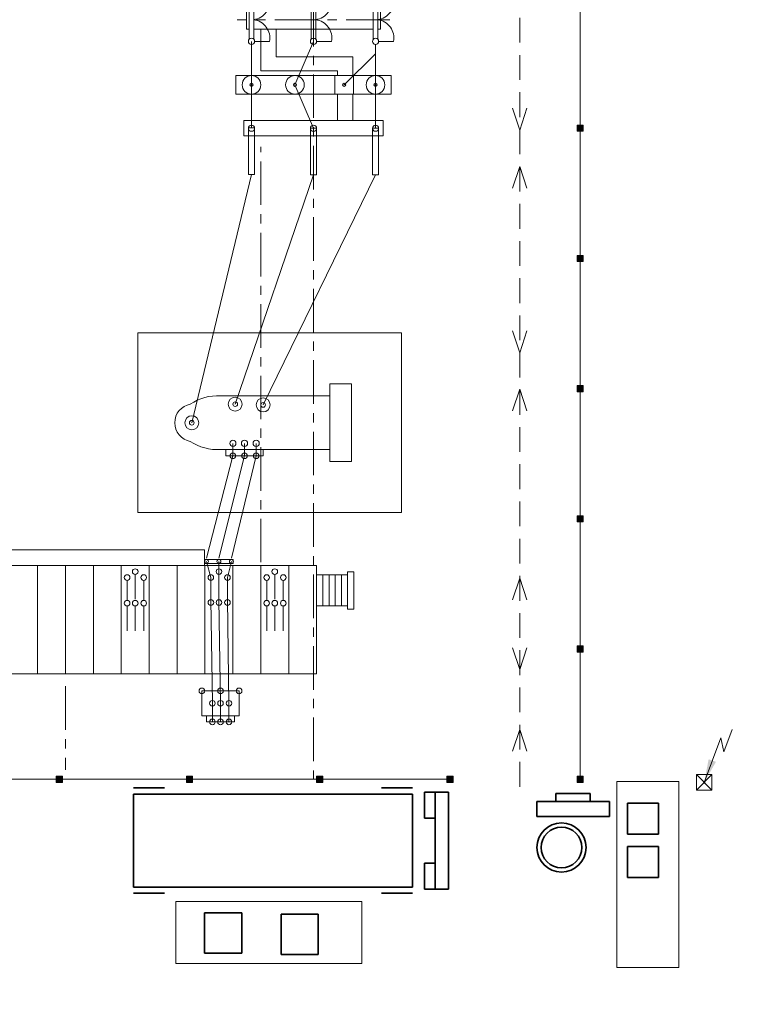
# Model space of a CAD drawing. Header units: millimetres. Extents: x 0 to 420, y 0 to 297.
# Tile 2 of 5: x 109 to 227, y 0 to 159. Entities that reach past the tile are written whole.
import ezdxf

# ---------------------------------------------------------------- set-up
doc = ezdxf.new("R2010")
doc.units = ezdxf.units.MM
for name, pattern in [('K5LT_AXLED', [11.52625, 7.02625, -1.5, 1.5, -1.5]), ('K5LT_BASIC', [0]), ('K5LT_DASHED', [6, 4, -2]), ('K5LT_THIN', [0])]:
    doc.linetypes.add(name, pattern=pattern)
doc.layers.add('Ошиновка', color=7, linetype='Continuous', true_color=0xffd700)

# ---------------------------------------------------------------- blocks, each defined once
blk = doc.blocks.new('U34')
at = {"color": 4, "linetype": 'K5LT_THIN', "lineweight": 9, "true_color": 0x00ffff}
for p, q in [((198.5, 140.79), (198.5, 141.79)), ((198.5, 141.79), (199.5, 141.79)), ((199.5, 141.79), (199.5, 140.79)), ((199.5, 140.79), (198.5, 140.79))]:
    blk.add_line(p, q, dxfattribs=at)
blk = doc.blocks.new('U35')
at = {"color": 4, "linetype": 'K5LT_THIN', "lineweight": 9, "true_color": 0x00ffff}
for p, q in [((198.5, 98.79), (198.5, 99.79)), ((198.5, 99.79), (199.5, 99.79)), ((199.5, 98.79), (198.5, 98.79)), ((199.5, 99.79), (199.5, 98.79))]:
    blk.add_line(p, q, dxfattribs=at)
blk = doc.blocks.new('U36')
at = {"color": 4, "linetype": 'K5LT_THIN', "lineweight": 9, "true_color": 0x00ffff}
for p, q in [((198.5, 77.79), (198.5, 78.79)), ((198.5, 78.79), (199.5, 78.79)), ((199.5, 78.79), (199.5, 77.79)), ((199.5, 77.79), (198.5, 77.79))]:
    blk.add_line(p, q, dxfattribs=at)
blk = doc.blocks.new('U37')
at = {"color": 4, "linetype": 'K5LT_THIN', "lineweight": 9, "true_color": 0x00ffff}
for p, q in [((198.5, 56.79), (198.5, 57.79)), ((198.5, 57.79), (199.5, 57.79)), ((199.5, 57.79), (199.5, 56.79)), ((199.5, 56.79), (198.5, 56.79))]:
    blk.add_line(p, q, dxfattribs=at)
blk = doc.blocks.new('U38')
at = {"color": 4, "linetype": 'K5LT_THIN', "lineweight": 9, "true_color": 0x00ffff}
for p, q in [((198.5, 35.79), (198.5, 36.79)), ((198.5, 36.79), (199.5, 36.79)), ((199.5, 36.79), (199.5, 35.79)), ((199.5, 35.79), (198.5, 35.79))]:
    blk.add_line(p, q, dxfattribs=at)
blk = doc.blocks.new('U40')
at = {"color": 4, "linetype": 'K5LT_THIN', "lineweight": 9, "true_color": 0x00ffff}
for p, q in [((198.5, 119.79), (198.5, 120.79)), ((198.5, 120.79), (199.5, 120.79)), ((199.5, 120.79), (199.5, 119.79)), ((199.5, 119.79), (198.5, 119.79))]:
    blk.add_line(p, q, dxfattribs=at)
blk = doc.blocks.new('U49')
at = {"color": 4, "linetype": 'K5LT_THIN', "lineweight": 9, "true_color": 0x00ffff}
for p, q in [((178.5, 36.79), (177.5, 36.79)), ((177.5, 36.79), (177.5, 35.79)), ((178.5, 35.79), (178.5, 36.79)), ((177.5, 35.79), (178.5, 35.79))]:
    blk.add_line(p, q, dxfattribs=at)
blk = doc.blocks.new('U50')
at = {"color": 4, "linetype": 'K5LT_THIN', "lineweight": 9, "true_color": 0x00ffff}
for p, q in [((157.5, 36.79), (156.5, 36.79)), ((156.5, 36.79), (156.5, 35.79)), ((157.5, 35.79), (157.5, 36.79)), ((156.5, 35.79), (157.5, 35.79))]:
    blk.add_line(p, q, dxfattribs=at)
blk = doc.blocks.new('U51')
at = {"color": 4, "linetype": 'K5LT_THIN', "lineweight": 9, "true_color": 0x00ffff}
for p, q in [((136.5, 36.79), (135.5, 36.79)), ((135.5, 36.79), (135.5, 35.79)), ((136.5, 35.79), (136.5, 36.79)), ((135.5, 35.79), (136.5, 35.79))]:
    blk.add_line(p, q, dxfattribs=at)
blk = doc.blocks.new('U52')
at = {"color": 4, "linetype": 'K5LT_THIN', "lineweight": 9, "true_color": 0x00ffff}
for p, q in [((115.5, 36.79), (114.5, 36.79)), ((114.5, 36.79), (114.5, 35.79)), ((115.5, 35.79), (115.5, 36.79)), ((114.5, 35.79), (115.5, 35.79))]:
    blk.add_line(p, q, dxfattribs=at)
blk = doc.blocks.new('U56')
at = {"color": 4, "linetype": 'K5LT_THIN', "lineweight": 9, "true_color": 0x00ffff}
for p, q in [((152, 70.79), (152, 53.29)), ((156.5, 70.79), (152, 70.79)), ((156.5, 53.29), (156.5, 70.79)), ((152, 53.29), (156.5, 53.29))]:
    blk.add_line(p, q, dxfattribs=at)
blk = doc.blocks.new('U57')
at = {"color": 4, "linetype": 'K5LT_THIN', "lineweight": 9, "true_color": 0x00ffff}
for p, q in [((147.5, 70.79), (147.5, 53.29)), ((152, 70.79), (147.5, 70.79)), ((152, 53.29), (152, 70.79)), ((147.5, 53.29), (152, 53.29))]:
    blk.add_line(p, q, dxfattribs=at)
blk = doc.blocks.new('U58')
at = {"color": 4, "linetype": 'K5LT_THIN', "lineweight": 9, "true_color": 0x00ffff}
for p, q in [((143, 70.79), (143, 53.29)), ((147.5, 70.79), (143, 70.79)), ((147.5, 53.29), (147.5, 70.79)), ((143, 53.29), (147.5, 53.29))]:
    blk.add_line(p, q, dxfattribs=at)
blk = doc.blocks.new('U59')
at = {"color": 4, "linetype": 'K5LT_THIN', "lineweight": 9, "true_color": 0x00ffff}
for p, q in [((138.5, 70.79), (138.5, 53.29)), ((143, 70.79), (138.5, 70.79)), ((143, 53.29), (143, 70.79)), ((138.5, 53.29), (143, 53.29))]:
    blk.add_line(p, q, dxfattribs=at)
blk = doc.blocks.new('U60')
at = {"color": 4, "linetype": 'K5LT_THIN', "lineweight": 9, "true_color": 0x00ffff}
for p, q in [((134, 70.79), (134, 53.29)), ((138.5, 70.79), (134, 70.79)), ((138.5, 53.29), (138.5, 70.79)), ((134, 53.29), (138.5, 53.29))]:
    blk.add_line(p, q, dxfattribs=at)
blk = doc.blocks.new('U61')
at = {"color": 4, "linetype": 'K5LT_THIN', "lineweight": 9, "true_color": 0x00ffff}
for p, q in [((129.5, 70.79), (129.5, 53.29)), ((134, 70.79), (129.5, 70.79)), ((134, 53.29), (134, 70.79)), ((129.5, 53.29), (134, 53.29))]:
    blk.add_line(p, q, dxfattribs=at)
blk = doc.blocks.new('U62')
at = {"color": 4, "linetype": 'K5LT_THIN', "lineweight": 9, "true_color": 0x00ffff}
for p, q in [((125, 70.79), (125, 53.29)), ((129.5, 70.79), (125, 70.79)), ((129.5, 53.29), (129.5, 70.79)), ((125, 53.29), (129.5, 53.29))]:
    blk.add_line(p, q, dxfattribs=at)
blk = doc.blocks.new('U63')
at = {"color": 4, "linetype": 'K5LT_THIN', "lineweight": 9, "true_color": 0x00ffff}
for p, q in [((120.5, 70.79), (120.5, 53.29)), ((125, 70.79), (120.5, 70.79)), ((125, 53.29), (125, 70.79)), ((120.5, 53.29), (125, 53.29))]:
    blk.add_line(p, q, dxfattribs=at)
blk = doc.blocks.new('U64')
at = {"color": 4, "linetype": 'K5LT_THIN', "lineweight": 9, "true_color": 0x00ffff}
for p, q in [((116, 70.79), (116, 53.29)), ((120.5, 70.79), (116, 70.79)), ((120.5, 53.29), (120.5, 70.79)), ((116, 53.29), (120.5, 53.29))]:
    blk.add_line(p, q, dxfattribs=at)
blk = doc.blocks.new('U65')
at = {"color": 4, "linetype": 'K5LT_THIN', "lineweight": 9, "true_color": 0x00ffff}
for p, q in [((111.5, 70.79), (111.5, 53.29)), ((116, 70.79), (111.5, 70.79)), ((116, 53.29), (116, 70.79)), ((111.5, 53.29), (116, 53.29))]:
    blk.add_line(p, q, dxfattribs=at)
blk = doc.blocks.new('U66')
at = {"color": 4, "linetype": 'K5LT_THIN', "lineweight": 9, "true_color": 0x00ffff}
for p, q in [((107, 70.79), (107, 53.29)), ((111.5, 70.79), (107, 70.79)), ((111.5, 53.29), (111.5, 70.79)), ((107, 53.29), (111.5, 53.29))]:
    blk.add_line(p, q, dxfattribs=at)
blk = doc.blocks.new('U73')
at = {"color": 4, "linetype": 'K5LT_THIN', "lineweight": 9, "true_color": 0x00ffff}
for p, q in [((127.7, 108.29), (127.7, 79.29)), ((170.21, 108.29), (127.7, 108.29)), ((170.21, 79.29), (170.21, 108.29)), ((127.7, 79.29), (170.21, 79.29))]:
    blk.add_line(p, q, dxfattribs=at)
blk = doc.blocks.new('U80')
at = {"color": 4, "linetype": 'K5LT_THIN', "lineweight": 9, "true_color": 0x00ffff}
for p, q in [((156.5, 64.24), (156.5, 69.24)), ((156.5, 69.24), (157.5, 69.24)), ((157.5, 69.24), (157.5, 64.24)), ((157.5, 64.24), (156.5, 64.24))]:
    blk.add_line(p, q, dxfattribs=at)
blk = doc.blocks.new('U81')
at = {"color": 4, "linetype": 'K5LT_THIN', "lineweight": 9, "true_color": 0x00ffff}
for p, q in [((157.5, 64.24), (157.5, 69.24)), ((157.5, 69.24), (158.5, 69.24)), ((158.5, 69.24), (158.5, 64.24)), ((158.5, 64.24), (157.5, 64.24))]:
    blk.add_line(p, q, dxfattribs=at)
blk = doc.blocks.new('U82')
at = {"color": 4, "linetype": 'K5LT_THIN', "lineweight": 9, "true_color": 0x00ffff}
for p, q in [((158.5, 64.24), (158.5, 69.24)), ((158.5, 69.24), (159.5, 69.24)), ((159.5, 69.24), (159.5, 64.24)), ((159.5, 64.24), (158.5, 64.24))]:
    blk.add_line(p, q, dxfattribs=at)
blk = doc.blocks.new('U83')
at = {"color": 4, "linetype": 'K5LT_THIN', "lineweight": 9, "true_color": 0x00ffff}
for p, q in [((159.5, 64.24), (159.5, 69.24)), ((159.5, 69.24), (160.5, 69.24)), ((160.5, 69.24), (160.5, 64.24)), ((160.5, 64.24), (159.5, 64.24))]:
    blk.add_line(p, q, dxfattribs=at)
blk = doc.blocks.new('U84')
at = {"color": 4, "linetype": 'K5LT_THIN', "lineweight": 9, "true_color": 0x00ffff}
for p, q in [((160.5, 64.24), (160.5, 69.24)), ((160.5, 69.24), (161.5, 69.24)), ((161.5, 69.24), (161.5, 64.24)), ((161.5, 64.24), (160.5, 64.24))]:
    blk.add_line(p, q, dxfattribs=at)
blk = doc.blocks.new('U85')
at = {"color": 4, "linetype": 'K5LT_THIN', "lineweight": 9, "true_color": 0x00ffff}
for p, q in [((161.5, 63.74), (161.5, 69.74)), ((161.5, 69.74), (162.5, 69.74)), ((162.5, 69.74), (162.5, 63.74)), ((162.5, 63.74), (161.5, 63.74))]:
    blk.add_line(p, q, dxfattribs=at)
blk = doc.blocks.new('U86')
at = {"color": 4, "linetype": 'K5LT_THIN', "lineweight": 9, "true_color": 0x00ffff}
for p, q in [((158.62, 100.04), (158.62, 87.54)), ((162.12, 100.04), (158.62, 100.04)), ((162.12, 87.54), (162.12, 100.04)), ((158.62, 87.54), (162.12, 87.54))]:
    blk.add_line(p, q, dxfattribs=at)
blk = doc.blocks.new('U87')
at = {"color": 4, "linetype": 'K5LT_THIN', "lineweight": 9, "true_color": 0x00ffff}
for p, q in [((141.88, 89.46), (141.88, 88.46)), ((147.88, 89.46), (141.88, 89.46)), ((147.88, 88.46), (147.88, 89.46)), ((141.88, 88.46), (147.88, 88.46))]:
    blk.add_line(p, q, dxfattribs=at)
blk = doc.blocks.new('U88')
at = {"color": 4, "linetype": 'K5LT_THIN', "lineweight": 9, "true_color": 0x00ffff}
for p, q in [((138, 50.54), (138, 46.54)), ((144, 50.54), (138, 50.54)), ((144, 46.54), (144, 50.54)), ((138, 46.54), (144, 46.54))]:
    blk.add_line(p, q, dxfattribs=at)
blk = doc.blocks.new('U89')
at = {"color": 4, "linetype": 'K5LT_THIN', "lineweight": 9, "true_color": 0x00ffff}
for p, q in [((138.75, 46.54), (138.75, 45.54)), ((143.25, 46.54), (138.75, 46.54)), ((143.25, 45.54), (143.25, 46.54)), ((138.75, 45.54), (143.25, 45.54))]:
    blk.add_line(p, q, dxfattribs=at)
blk = doc.blocks.new('U99')
at = {"color": 4, "linetype": 'K5LT_THIN', "lineweight": 9, "true_color": 0x00ffff}
for p, q in [((165.5, 141.29), (165.5, 133.79)), ((166.5, 141.29), (165.5, 141.29)), ((166.5, 133.79), (166.5, 141.29)), ((165.5, 133.79), (166.5, 133.79))]:
    blk.add_line(p, q, dxfattribs=at)
blk = doc.blocks.new('U100')
at = {"color": 4, "linetype": 'K5LT_THIN', "lineweight": 9, "true_color": 0x00ffff}
for p, q in [((155.5, 141.29), (155.5, 133.79)), ((156.5, 141.29), (155.5, 141.29)), ((156.5, 133.79), (156.5, 141.29)), ((155.5, 133.79), (156.5, 133.79))]:
    blk.add_line(p, q, dxfattribs=at)
blk = doc.blocks.new('U101')
at = {"color": 4, "linetype": 'K5LT_THIN', "lineweight": 9, "true_color": 0x00ffff}
for p, q in [((145.5, 141.35), (145.5, 133.85)), ((146.5, 141.35), (145.5, 141.35)), ((146.5, 133.85), (146.5, 141.35)), ((145.5, 133.85), (146.5, 133.85))]:
    blk.add_line(p, q, dxfattribs=at)
blk = doc.blocks.new('U106')
at = {"layer": 'Ошиновка', "color": 11, "linetype": 'K5LT_THIN', "lineweight": 9, "true_color": 0xff8080}
for p, q in [((0, 0.003), (-0.003, 0)), ((-0.003, 0), (0, -0.003)), ((0, 0.0015), (-0.0015, 0)), ((-0.0015, 0), (0, -0.0015)), ((0.003, 0), (0, 0.003)), ((0.0015, 0), (0, 0.0015)), ((0, -0.0015), (0.0015, 0)), ((0, -0.003), (0.003, 0)), ((0.0015, 0), (0.003, 0))]:
    blk.add_line(p, q, dxfattribs=at)
blk = doc.blocks.new('U112')
at = {"color": 3, "linetype": 'K5LT_BASIC', "lineweight": 35, "true_color": 0x00ff00}
for p, q in [((144.43, 14.77), (138.43, 14.77)), ((138.43, 14.77), (138.43, 8.27)), ((144.43, 8.27), (144.43, 14.77)), ((138.43, 8.27), (144.43, 8.27))]:
    blk.add_line(p, q, dxfattribs=at)
blk = doc.blocks.new('U113')
at = {"color": 3, "linetype": 'K5LT_BASIC', "lineweight": 35, "true_color": 0x00ff00}
for p, q in [((156.76, 14.53), (150.76, 14.53)), ((150.76, 14.53), (150.76, 8.03)), ((156.76, 8.03), (156.76, 14.53)), ((150.76, 8.03), (156.76, 8.03))]:
    blk.add_line(p, q, dxfattribs=at)
blk = doc.blocks.new('U114')
at = {"color": 4, "linetype": 'K5LT_THIN', "lineweight": 9, "true_color": 0x00ffff}
for p, q in [((163.81, 16.57), (133.81, 16.57)), ((133.81, 16.57), (133.81, 6.57)), ((163.81, 6.57), (163.81, 16.57)), ((133.81, 6.57), (163.81, 6.57))]:
    blk.add_line(p, q, dxfattribs=at)
blk = doc.blocks.new('U115')
at = {"color": 3, "linetype": 'K5LT_BASIC', "lineweight": 35, "true_color": 0x00ff00}
for p, q in [((211.65, 32.45), (206.65, 32.45)), ((206.65, 32.45), (206.65, 27.45)), ((211.65, 27.45), (211.65, 32.45)), ((206.65, 27.45), (211.65, 27.45))]:
    blk.add_line(p, q, dxfattribs=at)
blk = doc.blocks.new('U116')
at = {"color": 3, "linetype": 'K5LT_BASIC', "lineweight": 35, "true_color": 0x00ff00}
for p, q in [((211.65, 25.45), (206.65, 25.45)), ((206.65, 25.45), (206.65, 20.45)), ((211.65, 20.45), (211.65, 25.45)), ((206.65, 20.45), (211.65, 20.45))]:
    blk.add_line(p, q, dxfattribs=at)
blk = doc.blocks.new('U117')
at = {"color": 4, "linetype": 'K5LT_THIN', "lineweight": 9, "true_color": 0x00ffff}
for p, q in [((204.9, 35.91), (204.9, 5.91)), ((214.9, 35.91), (204.9, 35.91)), ((214.9, 5.91), (214.9, 35.91)), ((204.9, 5.91), (214.9, 5.91))]:
    blk.add_line(p, q, dxfattribs=at)
blk = doc.blocks.new('U118')
at = {"color": 4, "linetype": 'K5LT_THIN', "lineweight": 9, "true_color": 0x00ffff}
for p, q in [((138.47, 71.74), (138.47, 71.11)), ((143.02, 71.74), (138.47, 71.74)), ((143.02, 71.11), (143.02, 71.74)), ((138.47, 71.11), (143.02, 71.11))]:
    blk.add_line(p, q, dxfattribs=at)
for centre, start, end in [((138.73, 71.43), 0, 180), ((140.75, 71.43), 0, 180), ((142.77, 71.43), 0, 180), ((138.73, 71.43), 180, 0), ((140.75, 71.43), 180, 0), ((142.77, 71.43), 180, 0)]:
    blk.add_arc(centre, 0.317, start, end, dxfattribs=at)
blk = doc.blocks.new('U122')
at = {"color": 4, "linetype": 'K5LT_THIN', "lineweight": 9, "true_color": 0x00ffff}
for p, q in [((145.62, 155.62), (145.62, 161.97)), ((146.5, 162.29), (148.91, 162.29)), ((155.62, 155.62), (155.62, 161.97)), ((156.5, 162.29), (158.91, 162.29)), ((165.62, 155.62), (165.62, 161.97)), ((166.5, 162.29), (168.91, 162.29)), ((146.37, 161.95), (146.37, 155.63)), ((156.37, 161.95), (156.37, 155.63)), ((166.37, 161.95), (166.37, 155.63)), ((145.62, 160.29), (145.21, 160.29)), ((145.21, 160.29), (145.21, 157.29)), ((155.62, 160.29), (146.37, 160.29)), ((165.62, 160.29), (156.37, 160.29)), ((166.79, 160.29), (166.37, 160.29)), ((166.79, 157.29), (166.79, 160.29)), ((145.21, 157.29), (145.62, 157.29)), ((146.37, 157.29), (156.37, 157.29)), ((156.37, 157.29), (165.62, 157.29)), ((166.37, 157.29), (166.79, 157.29)), ((146.5, 155.29), (148.91, 155.29)), ((156.5, 155.29), (158.91, 155.29)), ((166.5, 155.29), (168.91, 155.29))]:
    blk.add_line(p, q, dxfattribs=at)
at = {"color": 2, "linetype": 'K5LT_AXLED', "lineweight": 9, "true_color": 0xffff00}
blk.add_line((168.29, 158.79), (143.71, 158.79), dxfattribs=at)
at = {"color": 4, "linetype": 'K5LT_THIN', "lineweight": 9, "true_color": 0x00ffff}
for centre, radius, start, end in [((146, 162.29), 0.5, 0, 180), ((146, 162.29), 0.5, 180, 0), ((145.96, 161.77), 3, 277.855, 10.1328), ((156, 162.29), 0.5, 0, 180), ((156, 162.29), 0.5, 180, 0), ((155.96, 161.77), 3, 277.855, 10.1328), ((166, 162.29), 0.5, 0, 180), ((166, 162.29), 0.5, 180, 0), ((165.96, 161.77), 3, 277.855, 10.1328), ((145.96, 155.82), 3, 349.8487, 82.145), ((155.96, 155.82), 3, 349.8487, 82.145), ((165.96, 155.82), 3, 349.8487, 82.145), ((146, 155.29), 0.5, 0, 180), ((156, 155.29), 0.5, 0, 180), ((166, 155.29), 0.5, 0, 180), ((146, 155.29), 0.5, 180, 0), ((156, 155.29), 0.5, 180, 0), ((166, 155.29), 0.5, 180, 0)]:
    blk.add_arc(centre, radius, start, end, dxfattribs=at)
blk = doc.blocks.new('U123')
at = {"color": 4, "linetype": 'K5LT_THIN', "lineweight": 9, "true_color": 0x00ffff}
for p, q in [((167.23, 142.54), (144.77, 142.54)), ((144.77, 142.54), (144.77, 140.04)), ((167.23, 140.04), (167.23, 142.54)), ((144.77, 140.04), (167.23, 140.04))]:
    blk.add_line(p, q, dxfattribs=at)
for centre, start, end in [((146, 141.29), 0, 180), ((156, 141.29), 0, 180), ((166, 141.29), 0, 180), ((146, 141.29), 180, 0), ((156, 141.29), 180, 0), ((166, 141.29), 180, 0)]:
    blk.add_arc(centre, 0.5, start, end, dxfattribs=at)
blk = doc.blocks.new('U145')
at = {"color": 4, "linetype": 'K5LT_THIN', "lineweight": 9, "true_color": 0x00ffff}
for p, q in [((168.5, 149.79), (143.5, 149.79)), ((143.5, 149.79), (143.5, 146.79)), ((162.44, 149.79), (159.44, 149.79)), ((159.44, 149.79), (159.44, 146.79)), ((162.44, 146.79), (162.44, 149.79)), ((168.5, 146.79), (168.5, 149.79)), ((143.5, 146.79), (168.5, 146.79)), ((159.44, 146.79), (162.44, 146.79))]:
    blk.add_line(p, q, dxfattribs=at)
for centre, radius, start, end in [((146, 148.29), 1.5, 0, 180), ((153, 148.29), 1.5, 0, 180), ((166, 148.29), 1.5, 0, 180), ((146, 148.29), 1.5, 180, 0), ((146, 148.29), 0.25, 0, 180), ((146, 148.29), 0.25, 180, 0), ((153, 148.29), 1.5, 180, 0), ((153, 148.29), 0.25, 0, 180), ((153, 148.29), 0.25, 180, 0), ((160.94, 148.29), 0.25, 0, 180), ((160.94, 148.29), 0.25, 180, 0), ((166, 148.29), 1.5, 180, 0), ((166, 148.29), 0.25, 0, 180), ((166, 148.29), 0.25, 180, 0)]:
    blk.add_arc(centre, radius, start, end, dxfattribs=at)
blk = doc.blocks.new('U147')
at = {"true_color": 0x070000}
blk.add_hatch(color=18, dxfattribs=at).paths.add_polyline_path([(219, 35.79), (220.89, 39.1), (219.71, 39.53)])
at = {"color": 4, "linetype": 'K5LT_THIN', "lineweight": 9, "true_color": 0x00ffff}
for p, q in [((219, 35.79), (221.66, 43)), ((221.66, 43), (222.17, 40.74)), ((222.17, 40.74), (223.5, 44.34)), ((220.25, 37.04), (217.75, 37.04)), ((217.75, 37.04), (217.75, 34.54)), ((220.25, 34.54), (217.75, 37.04)), ((217.75, 34.54), (220.25, 37.04)), ((220.25, 34.54), (220.25, 37.04)), ((219, 35.79), (219, 35.8)), ((219, 35.8), (219, 35.79)), ((219, 35.79), (219, 35.8)), ((219, 35.8), (219, 35.79)), ((219, 35.79), (219, 35.79)), ((219, 35.79), (219, 35.79)), ((219, 35.79), (219, 35.79)), ((219, 35.79), (219, 35.79)), ((219, 35.79), (219, 35.79)), ((219, 35.79), (219, 35.79)), ((219, 35.79), (219, 35.79)), ((219, 35.79), (219, 35.79)), ((219, 35.79), (219, 35.79)), ((219, 35.79), (219, 35.79)), ((219, 35.79), (219, 35.79)), ((219, 35.79), (219, 35.79)), ((219, 35.79), (219, 35.79)), ((219, 35.79), (219, 35.79)), ((217.75, 34.54), (220.25, 34.54))]:
    blk.add_line(p, q, dxfattribs=at)
for start, end in [(0, 180), (0, 180), (180, 0), (180, 0)]:
    blk.add_arc((219, 35.79), 0.113, start, end, dxfattribs=at)
blk = doc.blocks.new('U157')
at = {"color": 4, "linetype": 'K5LT_THIN', "lineweight": 9, "true_color": 0x00ffff}
for q in [(188.09, 40.84), (190.37, 40.84)]:
    blk.add_line((189.26, 44.34), q, dxfattribs=at)
blk = doc.blocks.new('U158')
at = {"color": 4, "linetype": 'K5LT_THIN', "lineweight": 9, "true_color": 0x00ffff}
for q in [(188.09, 65.24), (190.37, 65.24)]:
    blk.add_line((189.26, 68.75), q, dxfattribs=at)
blk = doc.blocks.new('U159')
at = {"color": 4, "linetype": 'K5LT_THIN', "lineweight": 9, "true_color": 0x00ffff}
for q in [(188.09, 95.7), (190.37, 95.7)]:
    blk.add_line((189.26, 99.21), q, dxfattribs=at)
blk = doc.blocks.new('U160')
at = {"color": 4, "linetype": 'K5LT_THIN', "lineweight": 9, "true_color": 0x00ffff}
for q in [(188.09, 131.61), (190.37, 131.61)]:
    blk.add_line((189.26, 135.11), q, dxfattribs=at)
blk = doc.blocks.new('U167')
at = {"color": 3, "linetype": 'K5LT_BASIC', "lineweight": 35, "true_color": 0x00ff00}
for p, q in [((126.95, 34.9), (131.95, 34.9)), ((126.95, 33.9), (171.95, 33.9)), ((126.95, 18.9), (126.95, 33.9)), ((171.95, 34.9), (166.95, 34.9)), ((171.95, 33.9), (171.95, 18.9)), ((171.95, 18.9), (126.95, 18.9)), ((126.95, 17.9), (131.95, 17.9)), ((171.95, 17.9), (166.95, 17.9))]:
    blk.add_line(p, q, dxfattribs=at)
blk = doc.blocks.new('U168')
at = {"color": 3, "linetype": 'K5LT_BASIC', "lineweight": 35, "true_color": 0x00ff00}
for p, q in [((173.87, 34.21), (173.87, 30.03)), ((175.6, 34.21), (173.87, 34.21)), ((175.6, 18.58), (175.6, 34.21)), ((175.6, 34.21), (177.79, 34.21)), ((175.6, 30.03), (175.6, 34.21)), ((177.79, 34.21), (177.79, 18.58)), ((173.87, 30.03), (175.6, 30.03)), ((173.87, 18.58), (173.87, 22.76)), ((173.87, 22.76), (175.6, 22.76)), ((175.6, 22.76), (175.6, 18.58)), ((175.6, 18.58), (173.87, 18.58)), ((177.79, 18.58), (175.6, 18.58))]:
    blk.add_line(p, q, dxfattribs=at)
blk = doc.blocks.new('U173')
at = {"color": 4, "linetype": 'K5LT_THIN', "lineweight": 9, "true_color": 0x00ffff}
for q in [(188.09, 108.59), (190.37, 108.59)]:
    blk.add_line((189.26, 105.09), q, dxfattribs=at)
blk = doc.blocks.new('U174')
at = {"color": 4, "linetype": 'K5LT_THIN', "lineweight": 9, "true_color": 0x00ffff}
for q in [(188.09, 57.5), (190.37, 57.5)]:
    blk.add_line((189.26, 54), q, dxfattribs=at)
blk = doc.blocks.new('U175')
at = {"color": 4, "linetype": 'K5LT_THIN', "lineweight": 9, "true_color": 0x00ffff}
for q in [(188.09, 144.5), (190.37, 144.5)]:
    blk.add_line((189.26, 140.99), q, dxfattribs=at)
blk = doc.blocks.new('U176')
at = {"color": 3, "linetype": 'K5LT_BASIC', "lineweight": 35, "true_color": 0x00ff00}
for p, q in [((195.08, 32.72), (195.08, 34.02)), ((195.08, 34.02), (200.62, 34.02)), ((200.62, 34.02), (200.62, 32.72)), ((191.99, 30.31), (191.99, 32.72)), ((191.99, 32.72), (203.71, 32.72)), ((200.62, 32.72), (195.08, 32.72)), ((203.71, 32.72), (203.71, 30.31)), ((203.71, 30.31), (191.99, 30.31))]:
    blk.add_line(p, q, dxfattribs=at)

msp = doc.modelspace()

# ---------------------------------------------------------------- hatches: boundary and pattern name
at = {"true_color": 0xffffff}
for points in [[(198.5, 140.792426), (198.5, 141.792426), (199.5, 141.792426), (199.5, 140.792426)], [(198.5, 119.792426), (198.5, 120.792426), (199.5, 120.792426), (199.5, 119.792426)], [(198.5, 98.792426), (198.5, 99.792426), (199.5, 99.792426), (199.5, 98.792426)], [(198.5, 77.792426), (198.5, 78.792426), (199.5, 78.792426), (199.5, 77.792426)], [(198.5, 56.792426), (198.5, 57.792426), (199.5, 57.792426), (199.5, 56.792426)], [(114.5, 35.792426), (115.5, 35.792426), (115.5, 36.792426), (114.5, 36.792426)], [(135.5, 35.792426), (136.5, 35.792426), (136.5, 36.792426), (135.5, 36.792426)], [(156.5, 35.792426), (157.5, 35.792426), (157.5, 36.792426), (156.5, 36.792426)], [(177.5, 35.792426), (178.5, 35.792426), (178.5, 36.792426), (177.5, 36.792426)], [(198.5, 35.792426), (198.5, 36.792426), (199.5, 36.792426), (199.5, 35.792426)]]:
    msp.add_hatch(color=7, dxfattribs=at).paths.add_polyline_path(points)

# ---------------------------------------------------------------- linework, layer by layer
at = {"color": 2, "linetype": 'K5LT_AXLED', "lineweight": 9, "true_color": 0xffff00}
for p, q in [((156, 288.292426), (156, 36.292426)), ((147.5, 71.292426), (147.5, 138.292426)), ((116, 51.292426), (116, 37.792426))]:
    msp.add_line(p, q, dxfattribs=at)
at = {"color": 4, "linetype": 'K5LT_DASHED', "lineweight": 9, "true_color": 0x00ffff}
for p, q in [((189.257614, 35.088566), (189.257614, 261.479233)), ((125.946832, 68.369326), (125.946832, 65.144786)), ((127.25, 69.330704), (127.25, 65.144786)), ((128.621908, 68.369326), (128.621908, 65.144786)), ((148.446832, 68.369326), (148.446832, 65.144786)), ((149.75, 69.330704), (149.75, 65.144786)), ((151.121908, 68.369326), (151.121908, 65.144786)), ((125.946832, 64.237745), (125.946832, 59.792426)), ((127.25, 64.237745), (127.25, 59.792426)), ((128.621908, 64.237745), (128.621908, 59.792426)), ((148.446832, 64.237745), (148.446832, 59.792426)), ((149.75, 64.237745), (149.75, 59.792426)), ((151.121908, 64.237745), (151.121908, 59.792426))]:
    msp.add_line(p, q, dxfattribs=at)
at = {"color": 4, "linetype": 'K5LT_THIN', "lineweight": 9, "true_color": 0x00ffff}
for p, q in [((199, 161.792426), (199, 141.792426)), ((147.5, 157.293375), (147.5, 150.542426)), ((150, 157.293375), (150, 152.791305)), ((162.365844, 152.791305), (150, 152.791305)), ((162.365844, 152.791305), (162.365844, 149.792426)), ((159.865844, 150.542426), (147.5, 150.542426)), ((159.865844, 149.792426), (159.865844, 150.542426)), ((159.865844, 142.542426), (159.865844, 146.792426)), ((162.365844, 146.792426), (162.365844, 142.542426)), ((162.365844, 142.542426), (159.865844, 142.542426)), ((199, 120.792426), (199, 140.792426)), ((199, 119.792426), (199, 36.292426)), ((158.625, 98.121544), (141.015, 98.121544)), ((158.625, 89.463307), (141.015, 89.463307)), ((138.417277, 73.292426), (102.5, 73.292426)), ((138.417277, 70.792426), (138.417277, 73.292426)), ((177.5, 36.292426), (31, 36.292426))]:
    msp.add_line(p, q, dxfattribs=at)
for centre, radius in [((143.375, 96.790716), 1.125), ((143.375, 96.790716), 0.375), ((147.875, 96.665716), 1.125), ((147.875, 96.665716), 0.375), ((136.375, 93.790716), 1.125), ((136.375, 93.790716), 0.375), ((143, 90.463307), 0.5), ((144.875, 90.463307), 0.5), ((146.75, 90.463307), 0.5), ((143, 88.463307), 0.45), ((144.875, 88.463307), 0.45), ((146.75, 88.463307), 0.45), ((127.25, 69.784224), 0.453521), ((140.75, 69.784224), 0.453521), ((149.75, 69.784224), 0.453521), ((125.946832, 68.822847), 0.453521), ((128.621908, 68.822847), 0.453521), ((139.446832, 68.822847), 0.453521), ((142.121908, 68.822847), 0.453521), ((148.446832, 68.822847), 0.453521), ((151.121908, 68.822847), 0.453521), ((125.946832, 64.691265), 0.453521), ((127.25, 64.691265), 0.453521), ((128.621908, 64.691265), 0.453521), ((139.447983, 64.792273), 0.453521), ((140.751151, 64.792273), 0.453521), ((142.123059, 64.792273), 0.453521), ((148.446832, 64.691265), 0.453521), ((149.75, 64.691265), 0.453521), ((151.121908, 64.691265), 0.453521), ((138, 50.542426), 0.453521), ((141, 50.542426), 0.453521), ((144, 50.542426), 0.453521), ((139.696832, 48.542426), 0.453521), ((141, 48.542426), 0.453521), ((142.371908, 48.542426), 0.453521), ((139.696832, 45.542426), 0.453521), ((141, 45.542426), 0.453521), ((142.371908, 45.542426), 0.453521)]:
    msp.add_circle(centre, radius, dxfattribs=at)
at = {"color": 3, "linetype": 'K5LT_BASIC', "lineweight": 35, "true_color": 0x00ff00}
for radius in [3.96875, 3.285277]:
    msp.add_circle((195.980906, 25.288683), radius, dxfattribs=at)
at = {"color": 4, "linetype": 'K5LT_THIN', "lineweight": 9, "true_color": 0x00ffff}
for centre, radius, start, end in [((140.553247, 90.160362), 7.974562, 86.68053056, 123.73114357), ((136.675, 93.792426), 3.05, 100.38885782, 259.61114218), ((140.553247, 97.424489), 7.974562, 236.26885643, 273.31946944)]:
    msp.add_arc(centre, radius, start, end, dxfattribs=at)
at = {"layer": 'Ошиновка', "color": 4, "linetype": 'K5LT_THIN', "lineweight": 9, "true_color": 0x00ffff}
for p, q in [((146, 155.2929), (146, 148.292426)), ((156, 155.2929), (153, 148.292426)), ((166, 154.7929), (166, 148.292426)), ((160.93532, 148.292426), (166, 153.292426)), ((146, 148.292426), (146.001433, 141.349619)), ((153, 148.292426), (156, 141.292426)), ((166, 148.292426), (166, 141.292426)), ((146.001433, 133.849619), (136.375, 93.790716)), ((143.375, 96.790716), (156, 133.792426)), ((166, 133.792426), (147.875, 96.665716)), ((143, 90.463307), (143, 88.463307)), ((144.875, 90.463307), (144.875, 88.463307)), ((146.75, 90.463307), (146.75, 88.463307)), ((143, 88.463307), (138.734741, 71.927389)), ((140.75, 71.927354), (144.875, 88.463307)), ((146.75, 88.463307), (142.765102, 71.927319)), ((138.734741, 71.427389), (139.446832, 68.822847)), ((140.75, 71.427354), (140.75, 69.784224)), ((142.765102, 71.427319), (142.121908, 68.822847)), ((139.446832, 68.822847), (139.447983, 64.792273)), ((140.75, 69.784224), (140.751151, 64.792273)), ((142.121908, 68.822847), (142.121908, 64.792273)), ((139.447983, 65.292273), (139.696832, 48.542426)), ((140.751151, 65.292273), (141, 48.542426)), ((142.121908, 65.292273), (142.371908, 48.542426)), ((139.696832, 48.542426), (139.696832, 45.542426)), ((141, 48.542426), (141, 45.542426)), ((142.371908, 48.542426), (142.371908, 45.542426))]:
    msp.add_line(p, q, dxfattribs=at)

# ---------------------------------------------------------------- block references
for name in ['U122', 'U145', 'U175', 'U123', 'U101', 'U34', 'U100', 'U99', 'U160', 'U40', 'U73', 'U173', 'U86', 'U159', 'U35', 'U87', 'U36', 'U118', 'U66', 'U65', 'U64', 'U63', 'U62', 'U61', 'U60', 'U59', 'U58', 'U57', 'U56', 'U80', 'U81', 'U82', 'U83', 'U84', 'U85', 'U158', 'U174', 'U37', 'U88', 'U89', 'U157', 'U147', 'U52', 'U51', 'U50', 'U49', 'U38', 'U117', 'U167', 'U168', 'U176', 'U115', 'U116', 'U114', 'U112', 'U113']:
    msp.add_blockref(name, (0, 0))
at = {"layer": 'Ошиновка'}
msp.add_blockref('U106', (166, 153.292426), dxfattribs=at)

doc.saveas('drawing.dxf')
